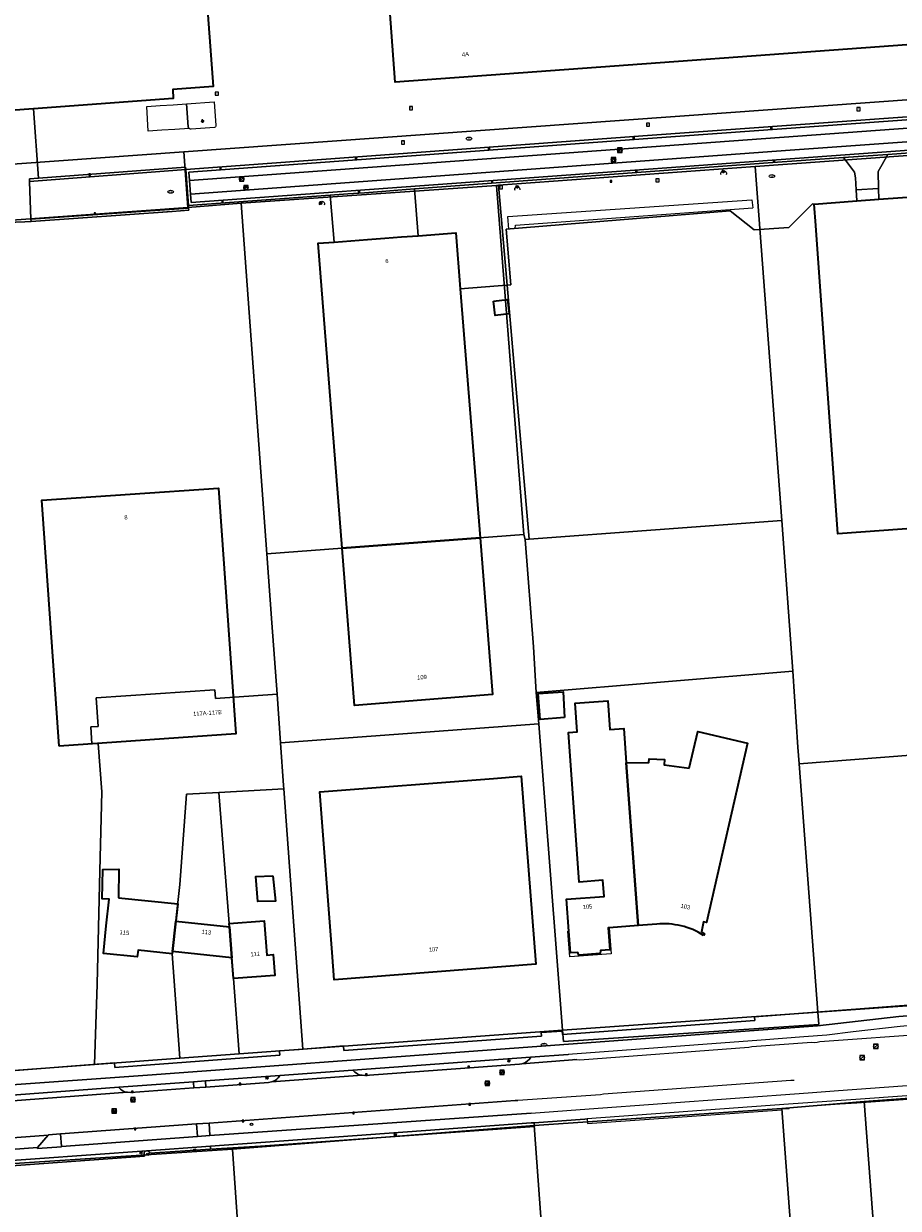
# Model space of a CAD drawing. Header units: metres. Extents: x 163628 to 167676, y 402708 to 405373.
# Tile 25 of 256: x 164271 to 164429, y 403032 to 403246. Entities that reach past the tile are written whole.
import ezdxf
from ezdxf.enums import TextEntityAlignment as Align

# ---------------------------------------------------------------- set-up
doc = ezdxf.new("R2010")
doc.units = ezdxf.units.M
doc.layers.get('0').update_dxf_attribs({"lineweight": 25})
for name, color, linetype, lineweight in [('X-CA190022.004-UO-BGT_Ondergrond$0$GE_201_SHDHek_Lijn_GEM', 253, 'X-CA190022.004-UO-BGT_Ondergrond$0$Hekwerk', 9), ('X-CA190022.004-UO-BGT_Ondergrond$0$GE_244_Taludlijn_Lijn_GEM', 253, 'Continuous', 9), ('X-CA190022.004-UO-BGT_Ondergrond$0$GE_261_OSHHek_Lijn_GEM', 253, 'X-CA190022.004-UO-BGT_Ondergrond$0$Hekwerk', 9), ('X-CA190022.004-UO-BGT_Ondergrond$0$GE_314_WGDRijbaanLokaleweg_Vlak_GEM', 253, 'Continuous', 9), ('X-CA190022.004-UO-BGT_Ondergrond$0$GE_316_WGDFietspad_Vlak_GEM', 253, 'Continuous', 9), ('X-CA190022.004-UO-BGT_Ondergrond$0$GE_317_WGDVoetpad_Vlak_GEM', 253, 'Continuous', 9), ('X-CA190022.004-UO-BGT_Ondergrond$0$GE_320_WGDParkeervlak_Vlak_GEM', 253, 'Continuous', 9), ('X-CA190022.004-UO-BGT_Ondergrond$0$GE_322_WGDInrit_Vlak_GEM', 253, 'Continuous', 9), ('X-CA190022.004-UO-BGT_Ondergrond$0$GE_363_OWGBerm_openverharding_Vlak_GEM', 253, 'Continuous', 9), ('X-CA190022.004-UO-BGT_Ondergrond$0$GE_364_OWGBerm_halfverhard_Vlak_GEM', 253, 'Continuous', 9), ('X-CA190022.004-UO-BGT_Ondergrond$0$GE_366_OWGBerm_groenvoorziening_Vlak_GEM', 253, 'Continuous', 9), ('X-CA190022.004-UO-BGT_Ondergrond$0$GE_401_OTDErf_Vlak_GEM', 253, 'Continuous', 9), ('X-CA190022.004-UO-BGT_Ondergrond$0$GE_4502_GBKN_Huisnummer_Lijn_GEM', 7, 'Continuous', 9), ('X-CA190022.004-UO-BGT_Ondergrond$0$GE_477_BTDGroenvoorziening_Vlak_GEM', 253, 'Continuous', 9), ('X-CA190022.004-UO-BGT_Ondergrond$0$GE_491_VGOHaag_Inrichtend_Vlak_GEM', 253, 'Continuous', 9), ('X-CA190022.004-UO-BGT_Ondergrond$0$GE_601_PNDgrondvlakpand_Vlak_MV_GEM', 34, 'Continuous', 35), ('X-CA190022.004-UO-BGT_Ondergrond$0$GE_612_PanddeelOnderbouwOverbouw_Vlak_GEM', 253, 'Continuous', 9), ('X-CA190022.004-UO-BGT_Ondergrond$0$GE_613_PanddeelOnderbouwOverbouw_Lijn_GEM', 253, 'Continuous', 9), ('X-CA190022.004-UO-BGT_Ondergrond$0$GE_814_BRDVerkeersbord_Punt_GEM', 253, 'Continuous', 9), ('X-CA190022.004-UO-BGT_Ondergrond$0$GE_861_PALLichtmast_Punt_GEM', 253, 'Continuous', 9), ('X-CA190022.004-UO-BGT_Ondergrond$0$GE_882_PutBrandkraan_Punt_GEM', 253, 'Continuous', 9), ('X-CA190022.004-UO-BGT_Ondergrond$0$GE_884_PutGasput_Punt_GEM', 253, 'Continuous', 9), ('X-CA190022.004-UO-BGT_Ondergrond$0$GE_885_PutInspectieofRioolput_Punt_GEM', 253, 'Continuous', 9), ('X-CA190022.004-UO-BGT_Ondergrond$0$GE_886_PutKolk_Punt_GEM', 253, 'Continuous', 9), ('X-CA190022.004-UO-BGT_Ondergrond$0$N-WE-RI-PUT_INSPECTIE-S', 253, 'Continuous', 9), ('X-CA190022.004-UO-KAD_Percelen$0$B-WE-KG-GRENS_PERCEEL-GV', 150, 'Continuous', 9), ('X-CA190022.004-UO-WHM_Riolering gemeente_NLCS$0$B-WE-RI-PUT-S', 214, 'Continuous', 15)]:
    doc.layers.add(name, color=color, linetype=linetype, lineweight=lineweight)
doc.styles.add('X-CA190022.004-UO-BGT_Ondergrond$0$BGT_NAR', font='arial.ttf', dxfattribs={"height": 1})
doc.styles.add('X-CA190022.004-UO-BGT_Ondergrond$0$NLCS-ISO', font='NLCS-ISO.ttf')
doc.styles.add('X-CA190022.004-UO-BGT_Ondergrond$0$NLCS-ISO-M250-T30', font='NLCS-ISO.ttf', dxfattribs={"height": 0.75})
doc.linetypes.add('X-CA190022.004-UO-BGT_Ondergrond$0$Hekwerk', pattern='A,5,-1.5,[2,dgnlstyle-Veghel.shx,S=0.007937,R=0,X=0,Y=0],-1.5', length=8)

# ---------------------------------------------------------------- blocks, each defined once
blk = doc.blocks.new('X-CA190022.004-UO-BGT_Ondergrond$0$SRI-KOLK-SO')
at = {"color": 0, "linetype": 'ByBlock', "lineweight": 18}
blk.add_lwpolyline([(-1.125, -1.125), (1.125, -1.125), (1.125, 1.125), (-1.125, 1.125)], close=True, dxfattribs=at)
at = {"color": 0, "linetype": 'ByBlock', "lineweight": 18, "style": 'X-CA190022.004-UO-BGT_Ondergrond$0$NLCS-ISO'}
blk.add_text('k', height=1.5, dxfattribs=at).set_placement((0, 0), align=Align.MIDDLE_CENTER)
blk = doc.blocks.new('X-CA190022.004-UO-BGT_Ondergrond$0$IMGEOKolk')
at = {"xscale": 5, "yscale": 5, "zscale": 5}
blk.add_blockref('X-CA190022.004-UO-BGT_Ondergrond$0$SRI-KOLK-SO', (0, 0), dxfattribs=at)
blk = doc.blocks.new('X-CA190022.004-UO-BGT_Ondergrond$0$SKL-WATER_BRANDKRAAN_BRANDPUT-SO')
at = {"color": 0, "linetype": 'ByBlock', "lineweight": 18}
blk.add_ellipse((0, 0), major_axis=(2.5, 0), ratio=0.54, dxfattribs=at)
at = {"color": 0, "linetype": 'ByBlock', "lineweight": 18, "style": 'X-CA190022.004-UO-BGT_Ondergrond$0$NLCS-ISO'}
blk.add_text('bk', height=1.5, dxfattribs=at).set_placement((0.2, 0), align=Align.MIDDLE_CENTER)
blk = doc.blocks.new('X-CA190022.004-UO-BGT_Ondergrond$0$IMGEOBrandkraanput')
at = {"xscale": 5, "yscale": 5, "zscale": 5}
blk.add_blockref('X-CA190022.004-UO-BGT_Ondergrond$0$SKL-WATER_BRANDKRAAN_BRANDPUT-SO', (0, 0), dxfattribs=at)
blk = doc.blocks.new('X-CA190022.004-UO-BGT_Ondergrond$0$SIE-WEG_PAAL_VERKEERSBORD-SO')
at = {"linetype": 'ByBlock', "lineweight": 18}
blk.add_circle((0, 0), 1.5, dxfattribs=at)
at = {"linetype": 'ByBlock', "lineweight": 18, "style": 'X-CA190022.004-UO-BGT_Ondergrond$0$NLCS-ISO'}
blk.add_text('vb', height=1.5, dxfattribs=at).set_placement((0, 0.1), align=Align.MIDDLE_CENTER)
blk = doc.blocks.new('X-CA190022.004-UO-BGT_Ondergrond$0$IMGEOVerkeersbord')
at = {"xscale": 5, "yscale": 5, "zscale": 5}
blk.add_blockref('X-CA190022.004-UO-BGT_Ondergrond$0$SIE-WEG_PAAL_VERKEERSBORD-SO', (0, 0), dxfattribs=at)
blk = doc.blocks.new('X-CA190022.004-UO-BGT_Ondergrond$0$N-SIE-WEG_LICHTMAST-SO')
h = blk.add_hatch(color=256)
h.paths.add_polyline_path([(1.2, 0.5, 0.658505), (-1.2, 0.5)])
h.paths.add_polyline_path([(-1.2, -0.5, 0.658505), (1.2, -0.5)])
at = {"flags": 128}
for points in [[(-2.2, 1.3), (-1.1, 0.6)], [(-1.2, 0.5), (1.2, 0.5)], [(0, 1.3), (0, 2.5)], [(1.1, 0.6), (2.2, 1.3)], [(-2.2, -1.3), (-1.1, -0.6)], [(-1.2, -0.5), (1.2, -0.5)], [(0, -1.3), (0, -2.5)], [(2.2, -1.3), (1.1, -0.6)]]:
    blk.add_lwpolyline(points, dxfattribs=at)
at = {"ltscale": 0.5}
blk.add_circle((0, 0), 1.27, dxfattribs=at)
at = {"style": 'X-CA190022.004-UO-BGT_Ondergrond$0$NLCS-ISO'}
blk.add_attdef('TYPE', text='', height=1.8, dxfattribs=at).set_placement((0, 2.5), align=Align.BOTTOM_CENTER)
blk = doc.blocks.new('X-CA190022.004-UO-BGT_Ondergrond$0$IMGEOLichtmastpaal')
at = {"xscale": 5, "yscale": 5, "zscale": 5}
blk.add_blockref('X-CA190022.004-UO-BGT_Ondergrond$0$N-SIE-WEG_LICHTMAST-SO', (0, 6.4), dxfattribs=at)
blk = doc.blocks.new('X-CA190022.004-UO-BGT_Ondergrond$0$SRI-PUT_INSPECTIEPUT_RIOOLPUT-SO')
at = {"color": 0, "linetype": 'ByBlock', "lineweight": 18}
blk.add_lwpolyline([(-1.12, -1.12), (1.12, -1.12), (1.12, 1.12), (-1.12, 1.12)], close=True, dxfattribs=at)
at = {"color": 0, "linetype": 'ByBlock', "lineweight": 18, "style": 'X-CA190022.004-UO-BGT_Ondergrond$0$NLCS-ISO'}
blk.add_text('r', height=1.5, dxfattribs=at).set_placement((0, 0.28), align=Align.MIDDLE_CENTER)
blk = doc.blocks.new('X-CA190022.004-UO-BGT_Ondergrond$0$IMGEOInspectierioolput')
at = {"layer": 'X-CA190022.004-UO-BGT_Ondergrond$0$N-WE-RI-PUT_INSPECTIE-S', "xscale": 10, "yscale": 10, "zscale": 10}
blk.add_blockref('X-CA190022.004-UO-BGT_Ondergrond$0$SRI-PUT_INSPECTIEPUT_RIOOLPUT-SO', (0, 0), dxfattribs=at)
blk = doc.blocks.new('X-CA190022.004-UO-BGT_Ondergrond$0$IMGEOGasput')
at = {"insert": (-7, 3.4), "char_height": 6, "attachment_point": 1, "style": 'X-CA190022.004-UO-BGT_Ondergrond$0$NLCS-ISO-M250-T30'}
blk.add_mtext_dynamic_manual_height_columns('GAS', width=7.484, gutter_width=3.75, heights=[0], dxfattribs=at)
blk = doc.blocks.new('X-CA190022.004-UO-WHM_Riolering gemeente_NLCS$0$B-SRI-PUT_BETON-SO')
blk.add_line((-1.4, -1.4), (1.4, 1.4))
at = {"lineweight": -3, "flags": 128}
blk.add_lwpolyline([(2, -2), (2, 2), (-2, 2), (-2, -2)], close=True, dxfattribs=at)
at = {"lineweight": -3}
blk.add_circle((0, 0), 2, dxfattribs=at)

msp = doc.modelspace()

# ---------------------------------------------------------------- linework, layer by layer
at = {"layer": 'X-CA190022.004-UO-BGT_Ondergrond$0$GE_201_SHDHek_Lijn_GEM'}
for p, q in [((164272.152, 403210.35), (164297.492, 403212.183)), ((164297.492, 403212.183), (164297.504, 403212.113)), ((164357.939, 403208.926), (164398.364, 403212.249)), ((164398.364, 403212.249), (164402.699, 403208.809)), ((164408.955, 403209.238), (164413.212, 403213.495)), ((164413.212, 403213.495), (164413.52, 403213.49)), ((164265.838, 403210.076), (164271, 403210.267)), ((164271, 403210.267), (164272.152, 403210.35)), ((164357.939, 403208.926), (164358.794, 403198.91)), ((164402.699, 403208.809), (164408.955, 403209.238)), ((164358.794, 403198.91), (164349.639, 403198.181))]:
    msp.add_line(p, q, dxfattribs=at)
at = {"layer": 'X-CA190022.004-UO-BGT_Ondergrond$0$GE_244_Taludlijn_Lijn_GEM'}
for p, q in [((164358.233, 403211.238), (164402.304, 403214.268)), ((164402.304, 403214.268), (164402.444, 403212.823)), ((164359.59, 403209.647), (164402.444, 403212.823)), ((164358.384, 403208.962), (164358.233, 403211.238)), ((164359.566, 403209.06), (164359.59, 403209.647))]:
    msp.add_line(p, q, dxfattribs=at)
at = {"layer": 'X-CA190022.004-UO-BGT_Ondergrond$0$GE_261_OSHHek_Lijn_GEM', "extrusion": (0, 0, -1)}
for centre, radius, start, end in [((-164397.197, 403218.982), 0.502, 329.48818, 207.89603), ((-164359.931, 403216.155), 0.462, 332.40738, 189.96079), ((-164324.667, 403213.508), 0.47, 327.45428, 206.3878)]:
    msp.add_arc(centre, radius, start, end, dxfattribs=at)
at = {"layer": 'X-CA190022.004-UO-BGT_Ondergrond$0$GE_314_WGDRijbaanLokaleweg_Vlak_GEM', "flags": 128}
for points in [[(164617.413, 403244.448), (164483.671, 403235.059), (164468.582, 403231.473), (164383.485, 403225.327), (164300.644, 403219.242), (164300.756, 403217.73)], [(164300.756, 403217.73), (164300.938, 403215.278), (164301.051, 403213.757), (164469.48, 403226.037), (164484.702, 403229.648), (164615.465, 403238.821)], [(164438.028, 403223.269), (164426.804, 403222.446), (164418.836, 403221.881), (164405.245, 403220.897), (164341.361, 403216.201), (164338.371, 403215.981), (164335.46, 403215.767), (164332.328, 403215.536), (164329.351, 403215.317), (164326.173, 403215.084), (164300.561, 403213.201), (164300.092, 403219.713), (164383.424, 403225.85), (164462.101, 403231.511)], [(164482.986, 403230.795), (164482.497, 403230.678), (164471.748, 403228.098), (164469.571, 403227.575), (164469.042, 403227.486), (164468.994, 403227.479), (164465.711, 403227.244), (164409.218, 403223.207), (164300.938, 403215.278), (164300.756, 403217.73), (164466.74, 403229.793), (164467.836, 403229.873)], [(164268.035, 403051.595), (164289.561, 403053.191), (164290.184, 403053.162), (164301.529, 403053.974), (164303.731, 403054.132), (164315.047, 403054.942), (164315.58, 403055.056), (164331.905, 403056.268), (164332.427, 403056.24), (164360.343, 403058.284), (164360.771, 403058.355), (164370.661, 403059.112), (164371.211, 403059.071), (164401.712, 403061.324), (164402.265, 403061.426), (164413.093, 403062.234), (164413.612, 403062.205), (164414.067, 403062.222), (164414.576, 403062.33), (164434.72, 403063.82)], [(164409.906, 403055.301), (164409.338, 403055.315), (164375.508, 403052.852), (164374.94, 403052.738), (164360.031, 403051.687), (164359.526, 403051.706), (164304.29, 403047.638), (164302.01, 403047.47), (164277.487, 403045.664), (164275.307, 403045.526), (164275.228, 403045.441), (164257.366, 403044.136), (164257.306, 403044.201), (164242.823, 403043.105), (164242.804, 403043.104), (164214.544, 403041.049), (164188.71, 403039.124), (164186.607, 403038.967)]]:
    msp.add_lwpolyline(points, dxfattribs=at)
at = {"layer": 'X-CA190022.004-UO-BGT_Ondergrond$0$GE_316_WGDFietspad_Vlak_GEM', "flags": 128}
for points in [[(164467.836, 403229.873), (164466.74, 403229.793), (164300.756, 403217.73), (164300.644, 403219.242), (164383.485, 403225.327), (164468.582, 403231.473), (164483.671, 403235.059), (164617.413, 403244.448), (164617.716, 403244.52), (164617.835, 403242.992), (164485.134, 403233.671), (164482.281, 403233.297)], [(164615.465, 403238.821), (164484.702, 403229.648), (164469.48, 403226.037), (164301.051, 403213.757), (164300.938, 403215.278), (164409.218, 403223.207), (164465.711, 403227.244), (164468.994, 403227.479), (164469.042, 403227.486), (164469.571, 403227.575), (164471.748, 403228.098), (164482.497, 403230.678), (164482.986, 403230.795)], [(164668.488, 403073.843), (164666.87, 403073.083), (164662.338, 403070.954), (164657.558, 403068.705), (164587.961, 403063.858), (164565.628, 403062.298), (164421.866, 403051.971), (164408.896, 403051.027), (164372.561, 403048.383), (164372.144, 403048.353), (164363.001, 403047.691), (164362.458, 403047.652), (164304.536, 403043.455)], [(164162.533, 403046.74), (164266.976, 403054.434), (164293.201, 403056.264), (164414.124, 403065.158), (164428.793, 403066.838), (164432.653, 403067.19), (164499.277, 403071.806), (164502.501, 403071.87), (164504.637, 403071.912)], [(164499.205, 403069.99), (164432.489, 403065.362), (164429.079, 403065.063), (164420.542, 403064.125), (164415.839, 403063.514), (164411.684, 403063.187), (164403.937, 403062.583), (164369.115, 403060.013), (164362.336, 403059.512), (164330.229, 403057.165), (164317.054, 403056.219), (164303.65, 403055.239), (164301.451, 403055.078), (164288.016, 403054.095), (164269.535, 403052.738), (164244.433, 403050.883), (164231.55, 403049.942), (164220.894, 403049.16)], [(164196.42, 403037.605), (164217.429, 403039.082), (164217.458, 403038.998), (164219.407, 403039.14), (164239.082, 403040.576), (164240.69, 403040.693), (164240.721, 403040.802), (164259.59, 403042.138), (164259.597, 403042.228), (164273.286, 403043.205), (164273.293, 403043.019), (164277.651, 403043.33), (164277.661, 403043.425), (164302.171, 403045.207), (164304.438, 403045.372), (164362.449, 403049.446), (164372.934, 403050.214), (164412.461, 403053.099), (164417.909, 403053.5), (164500.495, 403059.542)], [(164303.658, 403055.128), (164303.731, 403054.132), (164301.529, 403053.974), (164301.459, 403054.968), (164301.451, 403055.078), (164303.65, 403055.239), (164303.658, 403055.128)], [(164304.29, 403047.638), (164304.438, 403045.372), (164302.171, 403045.207), (164302.01, 403047.47), (164304.29, 403047.638)], [(164304.536, 403043.455), (164293.046, 403042.645), (164293.022, 403042.643), (164242.679, 403039.011), (164242.316, 403038.985), (164241.764, 403038.945), (164241.754, 403038.845), (164237.126, 403038.518), (164226.317, 403037.755), (164226.311, 403037.829), (164221.426, 403037.484), (164219.645, 403037.358), (164214.837, 403037.018), (164214.842, 403036.908), (164202.558, 403036.036), (164196.576, 403035.611)]]:
    msp.add_lwpolyline(points, dxfattribs=at)
at = {"layer": 'X-CA190022.004-UO-BGT_Ondergrond$0$GE_317_WGDVoetpad_Vlak_GEM', "flags": 128}
for points in [[(164267.728, 403057.016), (164287.209, 403058.484), (164287.279, 403057.693), (164317.048, 403059.86), (164317.007, 403060.571), (164316.997, 403060.644), (164320.541, 403060.911), (164321.977, 403061.016), (164327.89, 403061.489), (164328.564, 403061.53), (164328.621, 403060.743), (164364.304, 403063.309), (164364.235, 403063.985), (164368.038, 403064.233), (164368.12, 403063.626), (164402.812, 403066.155), (164402.766, 403066.803), (164413.902, 403067.673), (164431.346, 403068.967), (164474.98, 403072.032), (164493.935, 403073.341), (164499.06, 403073.695), (164499.126, 403073.697), (164499.192, 403073.698)], [(164504.637, 403071.912), (164502.501, 403071.87), (164499.277, 403071.806), (164432.653, 403067.19), (164428.793, 403066.838), (164414.124, 403065.158), (164293.201, 403056.264)], [(164293.201, 403056.264), (164266.976, 403054.434), (164162.533, 403046.74)]]:
    msp.add_lwpolyline(points, dxfattribs=at)
at = {"layer": 'X-CA190022.004-UO-BGT_Ondergrond$0$GE_320_WGDParkeervlak_Vlak_GEM', "flags": 128}
for points in [[(164300.689, 403227.103), (164298.101, 403226.94), (164295.733, 403226.791), (164293.297, 403226.638), (164293.033, 403231.062), (164295.453, 403231.24), (164297.819, 403231.414), (164300.226, 403231.592)], [(164300.226, 403231.592), (164300.523, 403227.438)], [(164341.361, 403216.201), (164342.034, 403207.763), (164339.039, 403207.537), (164336.019, 403207.308), (164332.868, 403207.07), (164329.887, 403206.844), (164326.871, 403206.616), (164326.173, 403215.084), (164329.351, 403215.317), (164332.328, 403215.536), (164335.46, 403215.767), (164338.371, 403215.981), (164341.361, 403216.201)]]:
    msp.add_lwpolyline(points, dxfattribs=at)
at = {"layer": 'X-CA190022.004-UO-BGT_Ondergrond$0$GE_320_WGDParkeervlak_Vlak_GEM'}
msp.add_arc((164301.093, 403227.512), 0.574, 187.36621, 225.35268, dxfattribs=at)
at = {"layer": 'X-CA190022.004-UO-BGT_Ondergrond$0$GE_322_WGDInrit_Vlak_GEM', "flags": 128}
for points in [[(164453.34, 403243.92), (164459.164, 403239.041), (164462.106, 403236.523), (164463.122, 403236.704), (164463.73, 403231.629), (164462.101, 403231.511), (164383.424, 403225.85), (164300.092, 403219.713), (164300.059, 403220.145), (164273.507, 403218.137), (164272.587, 403230.678), (164297.797, 403232.527), (164297.717, 403234.125), (164305.028, 403234.668), (164303.66, 403253.318), (164305.46, 403255.426), (164304.86, 403263.604), (164335.639, 403265.866), (164337.868, 403235.458), (164453.34, 403243.92)], [(164300.689, 403227.103), (164298.101, 403226.94), (164295.733, 403226.791), (164293.297, 403226.638), (164293.033, 403231.062), (164295.453, 403231.24), (164297.819, 403231.414), (164300.226, 403231.592), (164305.222, 403231.939)], [(164305.222, 403231.939), (164305.508, 403227.682)], [(164305.25, 403227.288), (164301.058, 403226.976)], [(164426.804, 403222.446), (164425.073, 403219.379), (164425.155, 403216.298), (164421.108, 403216.05), (164420.978, 403218.214), (164420.789, 403219.225), (164418.836, 403221.881), (164426.804, 403222.446)], [(164425.155, 403216.298), (164425.207, 403214.334), (164421.228, 403214.046), (164421.108, 403216.05), (164425.155, 403216.298)], [(164362.34, 403059.408), (164362.336, 403059.512), (164369.115, 403060.013), (164369.137, 403059.929)], [(164370.269, 403059.175), (164370.661, 403059.112), (164360.771, 403058.355), (164361.118, 403058.445)], [(164331.905, 403056.268), (164315.58, 403055.056), (164315.888, 403055.179)], [(164316.997, 403056.093), (164317.054, 403056.219), (164330.229, 403057.165), (164330.37, 403057.034)], [(164331.467, 403056.353), (164331.905, 403056.268)], [(164269.482, 403052.627), (164269.535, 403052.738), (164288.016, 403054.095), (164288.065, 403053.999)], [(164289.561, 403053.191), (164268.035, 403051.595), (164268.349, 403051.68)], [(164289.237, 403053.239), (164289.561, 403053.191)]]:
    msp.add_lwpolyline(points, dxfattribs=at)
at = {"layer": 'X-CA190022.004-UO-BGT_Ondergrond$0$GE_322_WGDInrit_Vlak_GEM', "extrusion": (0, 0, -1)}
for centre, radius, start, end in [((-164301.024, 403227.476), 0.501, 266.08868, 311.89553), ((-164305.112, 403227.66), 0.397, 176.83253, 249.60282)]:
    msp.add_arc(centre, radius, start, end, dxfattribs=at)
at = {"layer": 'X-CA190022.004-UO-BGT_Ondergrond$0$GE_322_WGDInrit_Vlak_GEM'}
for centre, radius, start, end in [((164360.105, 403060.987), 2.736, 291.72125, 324.75867), ((164314.866, 403057.549), 2.581, 293.32853, 325.65984), ((164332.76, 403059.659), 3.55, 227.69081, 248.6465), ((164289.791, 403055.378), 2.209, 218.61033, 255.46575)]:
    msp.add_arc(centre, radius, start, end, dxfattribs=at)
at = {"layer": 'X-CA190022.004-UO-BGT_Ondergrond$0$GE_363_OWGBerm_openverharding_Vlak_GEM', "flags": 128}
for points in [[(164272.587, 403230.678), (164273.507, 403218.137), (164271.858, 403218.012), (164271.875, 403217.578), (164272.137, 403210.747), (164272.152, 403210.35), (164271, 403210.267), (164265.838, 403210.076), (164264.626, 403211.382), (164262.098, 403211.257), (164261.959, 403212.809), (164262.999, 403212.849), (164262.693, 403217.223), (164262.962, 403217.207), (164262.407, 403225.128), (164262.137, 403225.113), (164261.787, 403229.886), (164272.587, 403230.678)], [(164438.028, 403223.269), (164440.205, 403220.236), (164440.342, 403219.79), (164440.547, 403217.443), (164440.591, 403215.444), (164425.207, 403214.334), (164425.155, 403216.298), (164425.073, 403219.379), (164426.804, 403222.446), (164438.028, 403223.269)], [(164398.364, 403212.249), (164357.939, 403208.926), (164358.794, 403198.91), (164349.639, 403198.181), (164348.836, 403208.278), (164342.034, 403207.763), (164341.361, 403216.201), (164405.245, 403220.897), (164418.836, 403221.881), (164420.789, 403219.225), (164420.978, 403218.214), (164421.108, 403216.05), (164421.228, 403214.046), (164413.52, 403213.49), (164413.212, 403213.495), (164408.955, 403209.238), (164402.699, 403208.809), (164398.364, 403212.249)], [(164300.092, 403219.713), (164271.875, 403217.578), (164271.858, 403218.012), (164273.507, 403218.137), (164300.059, 403220.145), (164300.092, 403219.713)], [(164300.092, 403219.713), (164300.561, 403213.201), (164300.592, 403212.765), (164272.137, 403210.747), (164271.875, 403217.578), (164300.092, 403219.713)], [(164363.05, 403047.016), (164313.549, 403043.495), (164304.558, 403042.955), (164304.536, 403043.455), (164362.458, 403047.652), (164363.001, 403047.691), (164363.05, 403047.016)], [(164275.228, 403045.441), (164273.286, 403043.205), (164259.597, 403042.228), (164257.366, 403044.136), (164275.228, 403045.441)], [(164277.487, 403045.664), (164277.661, 403043.425), (164277.651, 403043.33), (164273.293, 403043.019), (164273.286, 403043.205), (164275.228, 403045.441), (164275.307, 403045.526), (164277.487, 403045.664)], [(164293.046, 403042.645), (164304.536, 403043.455), (164304.558, 403042.955)], [(164304.558, 403042.955), (164293.566, 403042.194)], [(164242.757, 403037.939), (164242.679, 403039.011), (164293.022, 403042.643)], [(164292.572, 403042.106), (164292.63, 403041.662), (164242.991, 403038.076)]]:
    msp.add_lwpolyline(points, dxfattribs=at)
at = {"layer": 'X-CA190022.004-UO-BGT_Ondergrond$0$GE_363_OWGBerm_openverharding_Vlak_GEM'}
for centre, radius, start, end in [((164293.069, 403042.146), 0.499, 95.42337, 184.65136), ((164293.068, 403042.145), 0.5, 5.60793, 92.52137)]:
    msp.add_arc(centre, radius, start, end, dxfattribs=at)
at = {"layer": 'X-CA190022.004-UO-BGT_Ondergrond$0$GE_364_OWGBerm_halfverhard_Vlak_GEM', "flags": 128}
msp.add_lwpolyline([(164297.622, 403212.123), (164272.153, 403210.317), (164272.152, 403210.35), (164272.137, 403210.747), (164300.592, 403212.765), (164300.62, 403212.388), (164297.622, 403212.123)], dxfattribs=at)
at = {"layer": 'X-CA190022.004-UO-BGT_Ondergrond$0$GE_366_OWGBerm_groenvoorziening_Vlak_GEM', "flags": 128}
for points in [[(164300.226, 403231.592), (164305.222, 403231.939), (164305.508, 403227.682)], [(164300.523, 403227.438), (164300.226, 403231.592)], [(164305.25, 403227.288), (164301.058, 403226.976)]]:
    msp.add_lwpolyline(points, dxfattribs=at)
at = {"layer": 'X-CA190022.004-UO-BGT_Ondergrond$0$GE_366_OWGBerm_groenvoorziening_Vlak_GEM', "extrusion": (0, 0, -1)}
for centre, radius, start, end in [((-164301.093, 403227.512), 0.574, 314.64732, 352.63379), ((-164301.024, 403227.476), 0.501, 266.08868, 311.89553), ((-164305.112, 403227.66), 0.397, 176.83253, 249.60282)]:
    msp.add_arc(centre, radius, start, end, dxfattribs=at)
at = {"layer": 'X-CA190022.004-UO-BGT_Ondergrond$0$GE_401_OTDErf_Vlak_GEM', "flags": 128}
for points in [[(164265.838, 403210.076), (164271, 403210.267), (164272.152, 403210.35), (164272.153, 403210.317), (164297.622, 403212.123), (164300.62, 403212.388), (164300.592, 403212.765), (164300.561, 403213.201), (164326.173, 403215.084), (164326.871, 403206.616), (164323.967, 403206.396), (164328.295, 403151.406), (164330.53, 403123.01), (164355.46, 403124.96), (164353.209, 403153.271), (164349.639, 403198.181), (164358.794, 403198.91), (164357.939, 403208.926), (164398.364, 403212.249), (164402.699, 403208.809), (164408.955, 403209.238), (164413.212, 403213.495), (164413.52, 403213.49), (164413.802, 403209.592)], [(164413.802, 403209.592), (164417.821, 403153.952), (164456.801, 403156.768), (164457.865, 403140.428), (164458.286, 403140.459), (164535.73, 403146.118)], [(164358.486, 403193.673), (164355.953, 403193.381), (164355.659, 403195.965), (164358.189, 403196.256), (164358.486, 403193.673)], [(164309.13, 403117.857), (164277.245, 403115.654), (164274.126, 403160.045), (164305.978, 403162.232), (164309.13, 403117.857)], [(164368.194, 403125.483), (164368.455, 403120.831), (164364.053, 403120.458), (164363.688, 403125.155), (164368.194, 403125.483)], [(164385.131, 403083.541), (164381.725, 403083.27), (164376.517, 403082.855), (164376.367, 403082.843), (164376.658, 403078.875), (164374.978, 403078.749), (164374.915, 403078.243), (164371.026, 403077.951), (164370.889, 403078.442), (164369.55, 403078.342), (164369.255, 403082.276), (164368.84, 403088.06), (164375.61, 403088.53), (164375.4, 403091.44), (164371.09, 403091.13), (164369.16, 403118.1), (164370.767, 403118.216), (164370.393, 403123.418), (164376.262, 403123.84), (164376.636, 403118.638), (164379.17, 403118.82), (164379.613, 403112.658)], [(164379.613, 403112.658), (164383.71, 403112.68), (164383.749, 403113.355), (164386.492, 403113.263), (164386.467, 403112.292), (164390.99, 403111.693), (164392.51, 403118.27), (164401.47, 403116.22), (164394.1, 403083.83), (164393.547, 403083.95), (164393.193, 403082.136), (164393.717, 403081.796), (164393.556, 403081.514)], [(164360.631, 403110.218), (164363.274, 403076.287), (164326.9, 403073.454), (164326.512, 403078.439), (164324.259, 403107.387), (164355.646, 403109.83), (164360.631, 403110.218)], [(164298.621, 403087.17), (164298.281, 403084.085), (164307.948, 403083.051), (164307.903, 403083.63), (164314.214, 403084.125), (164314.699, 403077.944), (164315.89, 403078.04), (164316.19, 403074.29), (164308.68, 403073.7), (164308.39, 403077.46), (164297.68, 403078.59), (164297.64, 403078.19), (164291.46, 403078.83), (164291.33, 403077.64), (164285.22, 403078.26), (164285.73, 403083.24), (164286.243, 403088.038), (164284.992, 403088.129), (164285.088, 403093.392), (164288.023, 403093.442), (164287.91, 403088.291), (164298.621, 403087.17)], [(164316.252, 403087.684), (164313.106, 403087.641), (164312.757, 403092.153), (164315.821, 403092.24), (164316.252, 403087.684)], [(164499.192, 403073.698), (164499.126, 403073.697), (164499.06, 403073.695), (164493.935, 403073.341), (164474.98, 403072.032), (164431.346, 403068.967), (164413.902, 403067.673), (164402.766, 403066.803), (164402.812, 403066.155), (164368.12, 403063.626), (164368.038, 403064.233), (164364.235, 403063.985), (164364.304, 403063.309), (164328.621, 403060.743), (164328.564, 403061.53), (164327.89, 403061.489), (164321.977, 403061.016), (164320.541, 403060.911), (164316.997, 403060.644), (164317.007, 403060.571), (164317.048, 403059.86), (164287.279, 403057.693), (164287.209, 403058.484), (164267.728, 403057.016)], [(164293.566, 403042.194), (164304.558, 403042.955), (164313.549, 403043.495), (164363.05, 403047.016), (164363.001, 403047.691), (164372.144, 403048.353), (164372.561, 403048.383), (164372.621, 403047.542), (164407.691, 403050.028), (164407.674, 403050.184), (164408.993, 403050.292), (164408.977, 403050.389), (164413.186, 403050.761), (164418.186, 403051.098), (164421.234, 403051.283), (164565.691, 403061.708), (164565.628, 403062.298), (164587.961, 403063.858), (164657.558, 403068.705), (164699.135, 403071.901)], [(164242.991, 403038.076), (164292.63, 403041.662), (164292.572, 403042.106)], [(164293.022, 403042.643), (164293.046, 403042.645)]]:
    msp.add_lwpolyline(points, dxfattribs=at)
at = {"layer": 'X-CA190022.004-UO-BGT_Ondergrond$0$GE_401_OTDErf_Vlak_GEM'}
msp.add_arc((164386.367, 403070.154), 13.444, 57.6707, 95.27354, dxfattribs=at)
at = {"layer": 'X-CA190022.004-UO-BGT_Ondergrond$0$GE_401_OTDErf_Vlak_GEM', "extrusion": (0, 0, -1)}
for centre, radius, start, end in [((-164293.069, 403042.146), 0.499, 355.34864, 84.57663), ((-164293.068, 403042.145), 0.5, 87.47863, 174.39207)]:
    msp.add_arc(centre, radius, start, end, dxfattribs=at)
at = {"layer": 'X-CA190022.004-UO-BGT_Ondergrond$0$GE_477_BTDGroenvoorziening_Vlak_GEM', "flags": 128}
for points in [[(164330.37, 403057.034), (164330.229, 403057.165), (164362.336, 403059.512), (164362.34, 403059.408)], [(164360.343, 403058.284), (164332.427, 403056.24), (164331.905, 403056.268), (164331.467, 403056.353)], [(164361.118, 403058.445), (164360.771, 403058.355), (164360.343, 403058.284)], [(164315.888, 403055.179), (164315.58, 403055.056), (164315.047, 403054.942), (164303.731, 403054.132), (164303.658, 403055.128), (164303.65, 403055.239), (164317.054, 403056.219), (164316.997, 403056.093)], [(164288.065, 403053.999), (164288.016, 403054.095), (164301.451, 403055.078), (164301.459, 403054.968)], [(164301.459, 403054.968), (164301.529, 403053.974), (164290.184, 403053.162), (164289.561, 403053.191), (164289.237, 403053.239)], [(164362.449, 403049.446), (164304.438, 403045.372), (164304.29, 403047.638), (164359.526, 403051.706), (164360.031, 403051.687)], [(164302.01, 403047.47), (164302.171, 403045.207), (164277.661, 403043.425), (164277.487, 403045.664), (164302.01, 403047.47)]]:
    msp.add_lwpolyline(points, dxfattribs=at)
at = {"layer": 'X-CA190022.004-UO-BGT_Ondergrond$0$GE_477_BTDGroenvoorziening_Vlak_GEM', "extrusion": (0, 0, -1)}
for centre, radius, start, end in [((-164360.105, 403060.987), 2.736, 215.24133, 248.27875), ((-164314.866, 403057.549), 2.581, 214.34016, 246.67147), ((-164332.76, 403059.659), 3.55, 291.3535, 312.30919), ((-164289.791, 403055.378), 2.209, 284.53425, 321.38967)]:
    msp.add_arc(centre, radius, start, end, dxfattribs=at)
at = {"layer": 'X-CA190022.004-UO-BGT_Ondergrond$0$GE_491_VGOHaag_Inrichtend_Vlak_GEM', "flags": 128}
for points in [[(164330.37, 403057.034), (164330.229, 403057.165), (164362.336, 403059.512), (164362.34, 403059.408)], [(164360.771, 403058.355), (164360.343, 403058.284), (164332.427, 403056.24), (164331.905, 403056.268), (164331.467, 403056.353)], [(164361.118, 403058.445), (164360.771, 403058.355)], [(164315.888, 403055.179), (164315.58, 403055.056), (164315.047, 403054.942), (164303.731, 403054.132), (164303.658, 403055.128), (164303.65, 403055.239), (164317.054, 403056.219), (164316.997, 403056.093)], [(164288.065, 403053.999), (164288.016, 403054.095), (164301.451, 403055.078), (164301.459, 403054.968)], [(164301.459, 403054.968), (164301.529, 403053.974), (164290.184, 403053.162), (164289.561, 403053.191), (164289.237, 403053.239)], [(164362.449, 403049.446), (164304.438, 403045.372), (164304.29, 403047.638), (164359.526, 403051.706), (164360.031, 403051.687)], [(164302.01, 403047.47), (164302.171, 403045.207), (164277.661, 403043.425), (164277.487, 403045.664), (164302.01, 403047.47)]]:
    msp.add_lwpolyline(points, dxfattribs=at)
at = {"layer": 'X-CA190022.004-UO-BGT_Ondergrond$0$GE_491_VGOHaag_Inrichtend_Vlak_GEM', "extrusion": (0, 0, -1)}
for centre, radius, start, end in [((-164360.105, 403060.987), 2.736, 215.24133, 248.27875), ((-164314.866, 403057.549), 2.581, 214.34016, 246.67147), ((-164332.76, 403059.659), 3.55, 291.3535, 312.30919), ((-164289.791, 403055.378), 2.209, 284.53425, 321.38967)]:
    msp.add_arc(centre, radius, start, end, dxfattribs=at)
at = {"layer": 'X-CA190022.004-UO-BGT_Ondergrond$0$GE_601_PNDgrondvlakpand_Vlak_MV_GEM', "flags": 128}
for points in [[(164451.064, 403357.976), (164458.98, 403249.35), (164459.34, 403244.36), (164453.748, 403243.95), (164453.34, 403243.92), (164337.868, 403235.458), (164335.639, 403265.866), (164304.86, 403263.604), (164305.46, 403255.426), (164303.66, 403253.318), (164305.028, 403234.668), (164297.717, 403234.125), (164297.797, 403232.527), (164272.587, 403230.678), (164261.787, 403229.886), (164227.415, 403227.365), (164225.762, 403249.94), (164292.812, 403296.784), (164331.744, 403321.501), (164410.791, 403360.027), (164450.697, 403362.962), (164451.064, 403357.976)], [(164535.73, 403146.118), (164458.286, 403140.459), (164457.865, 403140.428), (164456.801, 403156.768), (164417.821, 403153.952), (164413.802, 403209.592), (164413.52, 403213.49), (164421.228, 403214.046), (164425.207, 403214.334), (164440.591, 403215.444), (164444.653, 403215.738), (164460.263, 403216.865), (164464.275, 403217.154), (164479.702, 403218.268), (164483.632, 403218.552), (164491.64, 403219.13), (164491.63, 403219.33), (164491.682, 403219.334), (164499.165, 403219.876), (164503.095, 403220.161), (164518.65, 403221.287), (164522.563, 403221.571)], [(164349.639, 403198.181), (164353.209, 403153.271), (164328.295, 403151.406), (164323.967, 403206.396), (164326.871, 403206.616), (164329.887, 403206.844), (164332.868, 403207.07), (164336.019, 403207.308), (164339.039, 403207.537), (164342.034, 403207.763), (164348.836, 403208.278), (164349.639, 403198.181)], [(164355.659, 403195.965), (164358.189, 403196.256), (164358.486, 403193.673), (164355.953, 403193.381), (164355.659, 403195.965)], [(164277.245, 403115.654), (164274.126, 403160.045), (164305.978, 403162.232), (164309.13, 403117.857), (164277.245, 403115.654)], [(164353.209, 403153.271), (164355.46, 403124.96), (164330.53, 403123.01), (164328.295, 403151.406), (164353.209, 403153.271)], [(164368.455, 403120.831), (164364.053, 403120.458), (164363.688, 403125.155), (164368.194, 403125.483), (164368.455, 403120.831)], [(164379.613, 403112.658), (164381.725, 403083.27), (164376.517, 403082.855), (164376.367, 403082.843), (164376.658, 403078.875), (164374.978, 403078.749), (164374.915, 403078.243), (164371.026, 403077.951), (164370.889, 403078.442), (164369.55, 403078.342), (164369.255, 403082.276), (164368.84, 403088.06), (164375.61, 403088.53), (164375.4, 403091.44), (164371.09, 403091.13), (164369.16, 403118.1), (164370.767, 403118.216), (164370.393, 403123.418), (164376.262, 403123.84), (164376.636, 403118.638), (164379.17, 403118.82), (164379.613, 403112.658)], [(164390.99, 403111.693), (164392.51, 403118.27), (164401.47, 403116.22), (164394.1, 403083.83), (164393.547, 403083.95), (164393.193, 403082.136), (164393.717, 403081.796), (164393.556, 403081.514)], [(164385.131, 403083.541), (164381.725, 403083.27), (164379.613, 403112.658), (164383.71, 403112.68), (164383.749, 403113.355), (164386.492, 403113.263), (164386.467, 403112.292), (164390.99, 403111.693)], [(164355.646, 403109.83), (164360.631, 403110.218), (164363.274, 403076.287), (164326.9, 403073.454), (164326.512, 403078.439), (164324.259, 403107.387), (164355.646, 403109.83)], [(164287.91, 403088.291), (164298.621, 403087.17), (164298.281, 403084.085), (164297.68, 403078.59), (164297.64, 403078.19), (164291.46, 403078.83), (164291.33, 403077.64), (164285.22, 403078.26), (164285.73, 403083.24), (164286.243, 403088.038), (164284.992, 403088.129), (164285.088, 403093.392), (164288.023, 403093.442), (164287.91, 403088.291)], [(164315.821, 403092.24), (164316.252, 403087.684), (164313.106, 403087.641), (164312.757, 403092.153), (164315.821, 403092.24)], [(164307.948, 403083.051), (164308.39, 403077.46), (164297.68, 403078.59), (164298.281, 403084.085), (164307.948, 403083.051)], [(164307.948, 403083.051), (164307.903, 403083.63), (164314.214, 403084.125), (164314.699, 403077.944), (164315.89, 403078.04), (164316.19, 403074.29), (164308.68, 403073.7), (164308.39, 403077.46), (164307.948, 403083.051)]]:
    msp.add_lwpolyline(points, dxfattribs=at)
at = {"layer": 'X-CA190022.004-UO-BGT_Ondergrond$0$GE_601_PNDgrondvlakpand_Vlak_MV_GEM'}
msp.add_arc((164386.367, 403070.154), 13.444, 57.6707, 95.27354, dxfattribs=at)
at = {"layer": 'X-CA190022.004-UO-BGT_Ondergrond$0$GE_612_PanddeelOnderbouwOverbouw_Vlak_GEM', "flags": 128}
msp.add_lwpolyline([(164376.859, 403078.188), (164369.396, 403077.628), (164369.049, 403082.261), (164369.255, 403082.276), (164369.55, 403078.342), (164370.889, 403078.442), (164371.026, 403077.951), (164374.915, 403078.243), (164374.978, 403078.749), (164376.658, 403078.875), (164376.367, 403082.843), (164376.517, 403082.855), (164376.859, 403078.188)], dxfattribs=at)
at = {"layer": 'X-CA190022.004-UO-BGT_Ondergrond$0$GE_613_PanddeelOnderbouwOverbouw_Lijn_GEM'}
for p, q in [((164369.049, 403082.261), (164369.255, 403082.276)), ((164369.396, 403077.628), (164369.049, 403082.261)), ((164376.517, 403082.855), (164376.859, 403078.188)), ((164376.859, 403078.188), (164369.396, 403077.628))]:
    msp.add_line(p, q, dxfattribs=at)
at = {"layer": 'X-CA190022.004-UO-KAD_Percelen$0$B-WE-KG-GRENS_PERCEEL-GV', "flags": 128}
for points in [[(164467.899, 403234.987), (164456.621, 403388.359), (164455.852, 403398.81), (164455.428, 403404.573), (164439.548, 403397.62), (164439.743, 403395.067), (164420.417, 403385.713), (164397.764, 403374.75), (164371.136, 403361.559), (164358.377, 403354.762), (164345.274, 403347.596), (164327.091, 403336.771), (164317.093, 403330.96), (164302.186, 403321.636), (164284.985, 403310.301), (164267.784, 403298.445), (164251.857, 403287.067), (164235.818, 403275.048), (164214.13, 403258.511), (164217.745, 403216.986), (164299.737, 403222.886)], [(164356.558, 403216.885), (164402.906, 403220.232), (164623.2, 403236.138), (164691.212, 403241.049), (164680.093, 403250.257), (164622.453, 403246.109), (164467.899, 403234.987), (164299.737, 403222.886), (164300.479, 403212.882), (164310.112, 403213.627), (164356.198, 403216.859)], [(164407.665, 403156.388), (164409.691, 403129.206), (164410.565, 403115.481), (164410.796, 403112.446), (164543.805, 403122.807), (164543.811, 403122.488), (164543.871, 403121.688), (164544.641, 403111.368), (164557.875, 403112.324), (164569.67, 403113.214), (164570.068, 403113.244), (164582.958, 403114.217), (164595.159, 403115.327), (164595.019, 403117.276), (164593.049, 403139.023), (164630.208, 403141.467), (164624.572, 403217.605), (164623.2, 403236.138), (164402.906, 403220.232)], [(164218.454, 403206.993), (164300.479, 403212.882), (164299.737, 403222.886), (164217.745, 403216.986)], [(164402.906, 403220.232), (164356.558, 403216.885), (164362.048, 403152.978), (164407.665, 403156.388)], [(164360.963, 403156.118), (164356.198, 403216.859), (164310.112, 403213.627), (164314.713, 403150.389), (164361.091, 403153.861)], [(164362.048, 403152.978), (164356.558, 403216.885), (164356.198, 403216.859), (164360.963, 403156.118), (164361.091, 403153.861), (164361.342, 403152.925)], [(164300.479, 403212.882), (164218.454, 403206.993), (164224.262, 403130.994), (164226.538, 403101.604), (164230.349, 403054.259), (164283.624, 403058.187), (164284.057, 403072.72), (164284.563, 403093.181), (164284.922, 403107.392), (164284.278, 403116.14), (164283.141, 403116.061), (164282.929, 403119.134), (164284.255, 403119.226), (164283.9, 403124.373), (164305.345, 403125.836), (164305.459, 403124.23), (164316.553, 403125.016), (164315.619, 403137.932), (164314.713, 403150.389), (164310.112, 403213.627)], [(164409.691, 403129.206), (164407.665, 403156.388), (164362.048, 403152.978), (164361.342, 403152.925), (164362.841, 403133.594), (164363.329, 403125.333)], [(164361.091, 403153.861), (164314.713, 403150.389), (164315.619, 403137.932), (164316.553, 403125.016), (164317.185, 403116.272), (164363.792, 403119.693), (164363.329, 403125.333), (164362.841, 403133.594), (164361.342, 403152.925)], [(164410.796, 403112.446), (164410.565, 403115.481), (164409.691, 403129.206), (164363.329, 403125.333), (164363.792, 403119.693), (164368.084, 403064.378), (164414.211, 403067.66)], [(164299.032, 403059.323), (164297.64, 403078.19), (164299.006, 403090.69), (164300.194, 403106.987), (164306.05, 403107.307), (164317.788, 403107.949), (164317.744, 403108.547), (164317.185, 403116.272), (164316.553, 403125.016), (164305.459, 403124.23), (164305.345, 403125.836), (164283.9, 403124.373), (164284.255, 403119.226), (164282.929, 403119.134), (164283.141, 403116.061), (164284.278, 403116.14), (164284.922, 403107.392), (164284.563, 403093.181), (164284.057, 403072.72), (164283.624, 403058.187)], [(164410.796, 403112.446), (164414.211, 403067.66), (164505.781, 403074.175), (164502.227, 403119.239), (164518.38, 403120.501), (164543.811, 403122.488), (164543.805, 403122.807)], [(164368.084, 403064.378), (164363.792, 403119.693), (164317.185, 403116.272), (164317.744, 403108.547), (164317.788, 403107.949), (164321.219, 403060.959)], [(164309.743, 403060.113), (164308.68, 403073.7), (164307.903, 403083.63), (164306.05, 403107.307), (164300.194, 403106.987), (164299.006, 403090.69), (164297.64, 403078.19), (164299.032, 403059.323)], [(164317.788, 403107.949), (164306.05, 403107.307), (164307.903, 403083.63), (164308.68, 403073.7), (164309.743, 403060.113), (164321.219, 403060.959)], [(164414.211, 403067.66), (164368.084, 403064.378), (164368.269, 403062.358), (164414.379, 403065.453)], [(164407.692, 403050.244), (164410.385, 403014.017), (164410.411, 403013.661), (164425.311, 403014.769), (164422.551, 403051.5)], [(164371.162, 402934.795), (164371.888, 402926.612), (164372.062, 402924.645), (164416.602, 402929.547), (164410.411, 403013.661), (164410.385, 403014.017), (164407.692, 403050.244), (164363.007, 403047.204)], [(164308.493, 403042.908), (164312.891, 402979.414), (164314.639, 402956.495), (164316.527, 402928.707), (164371.162, 402934.795), (164363.007, 403047.204)]]:
    msp.add_lwpolyline(points, close=True, dxfattribs=at)
for points in [[(164665.352, 403084.036), (164634.673, 403081.558), (164597.769, 403078.903), (164585.383, 403078.011), (164572.783, 403077.103), (164560.337, 403076.206), (164547.125, 403075.249), (164547.103, 403075.584), (164535.635, 403074.698), (164528.179, 403074.451), (164512.99, 403073.663), (164505.781, 403074.175), (164414.211, 403067.66), (164414.379, 403065.453), (164368.269, 403062.358), (164368.084, 403064.378), (164321.219, 403060.959), (164309.743, 403060.113), (164299.032, 403059.323), (164283.624, 403058.187), (164230.349, 403054.259)], [(164235.154, 403038.085), (164308.493, 403042.908), (164363.007, 403047.204), (164407.692, 403050.244), (164422.551, 403051.5), (164482.614, 403055.9), (164501.749, 403055.383), (164517.133, 403056.688), (164533.681, 403059.723), (164544.782, 403060.675), (164564.378, 403062.146), (164605.348, 403065.291), (164628.923, 403066.8), (164651.769, 403068.495), (164668.049, 403069.925)], [(164668.049, 403069.925), (164651.769, 403068.495), (164628.923, 403066.8), (164605.348, 403065.291), (164564.378, 403062.146), (164544.782, 403060.675), (164533.681, 403059.723), (164517.133, 403056.688), (164501.749, 403055.383), (164482.614, 403055.9), (164422.551, 403051.5), (164425.311, 403014.769), (164410.411, 403013.661), (164416.602, 402929.547), (164372.062, 402924.645), (164317.207, 402918.61), (164240.959, 402910.27)], [(164240.959, 402910.27), (164317.207, 402918.61), (164316.527, 402928.707), (164314.639, 402956.495), (164308.066, 402978.886), (164312.891, 402979.414), (164308.493, 403042.908), (164235.154, 403038.085)]]:
    msp.add_lwpolyline(points, dxfattribs=at)

# ---------------------------------------------------------------- block references
at = {"layer": 'X-CA190022.004-UO-BGT_Ondergrond$0$GE_814_BRDVerkeersbord_Punt_GEM', "xscale": 0.03, "yscale": 0.03, "zscale": 0.02}
for p in [(164311.953, 403047.42), (164301.699, 403042.743), (164293.211, 403041.982)]:
    msp.add_blockref('X-CA190022.004-UO-BGT_Ondergrond$0$IMGEOVerkeersbord', p, dxfattribs=at)
at = {"layer": 'X-CA190022.004-UO-BGT_Ondergrond$0$GE_861_PALLichtmast_Punt_GEM', "xscale": 0.025, "yscale": 0.025, "zscale": 0.025}
for p in [(164303.116, 403228.311), (164397.124, 403219.205), (164359.91, 403216.422), (164324.491, 403213.511), (164358.428, 403058.731), (164314.764, 403055.634), (164337.902, 403045.36), (164291.985, 403042.158)]:
    msp.add_blockref('X-CA190022.004-UO-BGT_Ondergrond$0$IMGEOLichtmastpaal', p, dxfattribs=at)
at = {"layer": 'X-CA190022.004-UO-BGT_Ondergrond$0$GE_882_PutBrandkraan_Punt_GEM', "xscale": 0.04, "yscale": 0.04, "zscale": 0.02}
for p in [(164351.211, 403225.283), (164405.896, 403218.522), (164297.351, 403215.697), (164364.766, 403061.757)]:
    msp.add_blockref('X-CA190022.004-UO-BGT_Ondergrond$0$IMGEOBrandkraanput', p, dxfattribs=at)
at = {"layer": 'X-CA190022.004-UO-BGT_Ondergrond$0$GE_884_PutGasput_Punt_GEM', "xscale": 0.03, "yscale": 0.03, "zscale": 0.02}
msp.add_blockref('X-CA190022.004-UO-BGT_Ondergrond$0$IMGEOGasput', (164278.884, 403040.763), dxfattribs=at)
at = {"layer": 'X-CA190022.004-UO-BGT_Ondergrond$0$GE_885_PutInspectieofRioolput_Punt_GEM', "xscale": 0.025, "yscale": 0.025, "zscale": 0.025}
for p in [(164305.681, 403233.383), (164340.735, 403230.794), (164421.536, 403230.606), (164383.545, 403227.811), (164339.306, 403224.596), (164378.447, 403223.197), (164377.27, 403221.425), (164310.196, 403217.965), (164310.954, 403216.333), (164356.974, 403216.536), (164385.251, 403217.757), (164357.19, 403056.797), (164354.49, 403054.914), (164290.583, 403051.906), (164287.176, 403049.951)]:
    msp.add_blockref('X-CA190022.004-UO-BGT_Ondergrond$0$IMGEOInspectierioolput', p, dxfattribs=at)
at = {"layer": 'X-CA190022.004-UO-BGT_Ondergrond$0$GE_886_PutKolk_Punt_GEM', "xscale": 0.025, "yscale": 0.025, "zscale": 0.025}
for p in [(164405.778, 403227.208), (164380.935, 403225.385), (164354.843, 403223.457), (164330.801, 403221.678), (164406.274, 403221.216), (164282.723, 403218.79), (164306.355, 403219.92), (164381.432, 403219.406), (164355.388, 403217.478), (164376.857, 403217.601), (164306.721, 403213.9), (164331.337, 403215.702), (164283.659, 403211.764), (164351.136, 403057.744), (164332.667, 403056.359), (164309.87, 403054.703), (164290.421, 403053.268), (164330.369, 403049.45), (164351.351, 403051.018), (164310.395, 403047.996), (164290.956, 403046.582)]:
    msp.add_blockref('X-CA190022.004-UO-BGT_Ondergrond$0$IMGEOKolk', p, dxfattribs=at)
at = {"layer": 'X-CA190022.004-UO-WHM_Riolering gemeente_NLCS$0$B-WE-RI-PUT-S', "xscale": 0.2, "yscale": 0.2, "zscale": 0.2}
for p in [(164378.448, 403223.2), (164377.296, 403221.472), (164310.176, 403218.016), (164310.944, 403216.448), (164424.656, 403061.472), (164422.192, 403059.456), (164357.184, 403056.8), (164354.528, 403054.816), (164290.544, 403051.872), (164287.152, 403049.824)]:
    msp.add_blockref('X-CA190022.004-UO-WHM_Riolering gemeente_NLCS$0$B-SRI-PUT_BETON-SO', p, dxfattribs=at)

# ---------------------------------------------------------------- texts
at = {"layer": 'X-CA190022.004-UO-BGT_Ondergrond$0$GE_4502_GBKN_Huisnummer_Lijn_GEM', "style": 'X-CA190022.004-UO-BGT_Ondergrond$0$BGT_NAR'}
for s, rotation, p in [('4A', 4.2, (164350.569, 403240.525)), ('6', 4.3, (164336.386, 403203.2)), ('8', 4, (164289.286, 403156.951)), ('109', 4.5, (164342.723, 403128.102)), ('117A-117E', 4, (164304.012, 403121.639)), ('105', 4.5, (164372.611, 403086.681)), ('103', 348.5, (164390.292, 403086.701)), ('115', 354.2, (164289.022, 403082.02)), ('113', 354, (164303.796, 403082.092)), ('107', 4.5, (164344.814, 403078.987)), ('111', 4.5, (164312.625, 403078.147))]:
    msp.add_text(s, height=0.75, rotation=rotation, dxfattribs=at).set_placement(p, align=Align.MIDDLE_CENTER)

doc.saveas('drawing.dxf')
